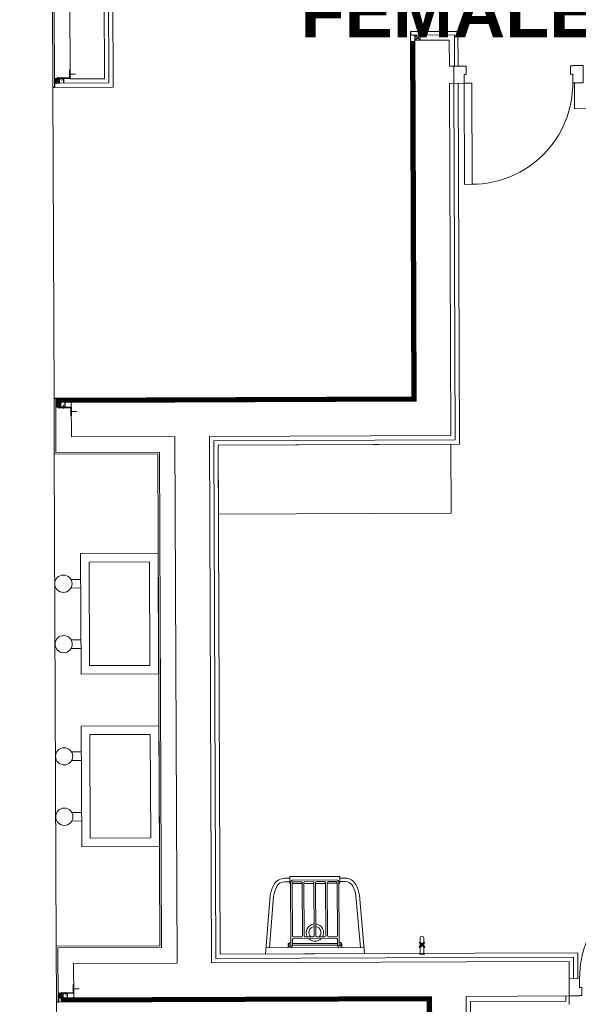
# Model space of a CAD drawing. Header units: millimetres. Extents: x 21148.2 to 21239.2, y 30135 to 30201.8.
# Tile 149 of 189: x 21202.9 to 21206.2, y 30171.6 to 30177.3. Entities that reach past the tile are written whole.
import ezdxf

# ---------------------------------------------------------------- set-up
doc = ezdxf.new("R2010")
doc.units = ezdxf.units.MM
doc.linetypes.add('AR-T1E-20-L1$0$BIAL - T1E - LT - 001 - AR - DWG - 0134 & 138$0$EAST PTB LVL 1 - TOILETS$0$CENTER', pattern=[2, 1.25, -0.25, 0.25, -0.25])
for name, color, linetype, lineweight in [('AR-T1E-20-L1$0$BIAL - T1E - LT - 001 - AR - DWG - 0134 & 138$0$EAST PTB LVL 1 - TOILETS$0$2.CENTER', 7, 'AR-T1E-20-L1$0$BIAL - T1E - LT - 001 - AR - DWG - 0134 & 138$0$EAST PTB LVL 1 - TOILETS$0$CENTER', 13), ('AR-T1E-20-L1$0$BIAL - T1E - LT - 001 - AR - DWG - 0134 & 138$0$EAST PTB LVL 1 - TOILETS$0$A-FITOUT', 7, 'Continuous', 13), ('AR-T1E-20-L1$0$BIAL - T1E - LT - 001 - AR - DWG - 0134 & 138$0$EAST PTB LVL 1 - TOILETS$0$A-SANITARY', 7, 'Continuous', 13), ('AR-T1E-20-L1$0$BIAL - T1E - LT - 001 - AR - DWG - 0134 & 138$0$EAST PTB LVL 1 - TOILETS$0$A-WALL TILE', 7, 'Continuous', 13), ('AR-T1E-20-L1$0$BIAL - T1E - LT - 001 - AR - DWG - 0134 & 138$0$EAST PTB LVL 1 - TOILETS$0$A-XREF', 7, 'Continuous', 13), ('AR-T1E-20-L1$0$BIAL - T1E - LT - 001 - AR - DWG - 0134 & 138$0$EAST PTB LVL 1 - TOILETS$0$A_Joinery_General', 7, 'Continuous', 13), ('AR-T1E-20-L1$0$BIAL - T1E - LT - 001 - AR - DWG - 0134 & 138$0$EAST PTB LVL 1 - TOILETS$0$A_Wall Finish_Granite Tile', 7, 'Continuous', 13), ('AR-T1E-20-L1$0$BIAL - T1E - LT - 001 - AR - DWG - 0134 & 138$0$EAST PTB LVL 1 - TOILETS$0$A_Wall Finish_Graphic Back Glass', 7, 'Continuous', 13), ('AR-T1E-20-L1$0$BIAL - T1E - LT - 001 - AR - DWG - 0134 & 138$0$EAST PTB LVL 1 - TOILETS$0$A_Wall Finishes_HPL', 7, 'Continuous', 13), ('AR-T1E-20-L1$0$BIAL - T1E - LT - 001 - AR - DWG - 0134 & 138$0$EAST PTB LVL 1 - TOILETS$0$A_Wall Trim', 7, 'Continuous', 13), ('AR-T1E-20-L1$0$BIAL - T1E - LT - 001 - AR - DWG - 0134 & 138$0$EAST PTB LVL 1 - TOILETS$0$BUILDING-PTB LEVEL 1$0$A-DOOR', 7, 'Continuous', 13), ('AR-T1E-20-L1$0$BIAL - T1E - LT - 001 - AR - DWG - 0134 & 138$0$EAST PTB LVL 1 - TOILETS$0$BUILDING-PTB LEVEL 1$0$A-DOOR-FRAM', 7, 'Continuous', 13), ('AR-T1E-20-L1$0$BIAL - T1E - LT - 001 - AR - DWG - 0134 & 138$0$EAST PTB LVL 1 - TOILETS$0$BUILDING-PTB LEVEL 1$0$A-WALL', 7, 'Continuous', 13), ('AR-T1E-20-L1$0$BIAL - T1E - LT - 001 - AR - DWG - 0134 & 138$0$EAST PTB LVL 1 - TOILETS$0$ID06728A0$0$I-DETL-THIN', 7, 'Continuous', 13), ('AR-T1E-20-L1$0$BIAL - T1E - LT - 001 - AR - DWG - 0134 & 138$0$EAST PTB LVL 1 - TOILETS$0$TOILET-PTB LEVEL 0$0$A-FLOR-PFIX', 7, 'Continuous', 13), ('AR-T1E-20-L1$0$BIAL - T1E - LT - 001 - AR - DWG - 0134 & 138$0$EAST PTB LVL 1 - TOILETS$0$TOILET-PTB LEVEL 1$0$A-FLOR-PFIX', 7, 'Continuous', 13), ('AR-T1E-20-L1$0$BIAL - T1E - LT - 001 - AR - DWG - 0134 & 138$0$EAST PTB LVL 1-BUILDING WALLS$0$A-DETL-PATT', 7, 'Continuous', 13)]:
    doc.layers.add(name, color=color, linetype=linetype, lineweight=lineweight)
doc.styles.get("Standard").update_dxf_attribs({"font": 'arial.ttf'})

# ---------------------------------------------------------------- blocks, each defined once
blk = doc.blocks.new('AR-T1E-20-L1$0$BIAL - T1E - LT - 001 - AR - DWG - 0134 & 138$0$EAST PTB LVL 1 - TOILETS$0$TOILET-PTB LEVEL 1$0$IBGA-WATER FOUNTAIN - IBGA-WATER FOUNTAIN-9961512-FLOOR PLAN - LEVEL 0 - AREA A2')
at = {"layer": 'AR-T1E-20-L1$0$BIAL - T1E - LT - 001 - AR - DWG - 0134 & 138$0$EAST PTB LVL 1 - TOILETS$0$TOILET-PTB LEVEL 1$0$A-FLOR-PFIX'}
for p, q in [((150, 506.7), (150, 450)), ((200, 506.7), (200, 450)), ((500, 506.7), (500, 450)), ((550, 506.7), (550, 450)), ((0, 450), (700, 450)), ((0, 0), (0, 450)), ((50, 400), (650, 400)), ((50, 50), (50, 400)), ((650, 400), (650, 50)), ((700, 450), (700, 0)), ((700, 0), (0, 0)), ((650, 50), (50, 50))]:
    blk.add_line(p, q, dxfattribs=at)
for centre in [(175, 550), (525, 550)]:
    blk.add_circle(centre, 50, dxfattribs=at)
blk = doc.blocks.new('AR-T1E-20-L1$0$BIAL - T1E - LT - 001 - AR - DWG - 0134 & 138$0$EAST PTB LVL 1 - TOILETS$0$Door 750')
at = {"layer": 'AR-T1E-20-L1$0$BIAL - T1E - LT - 001 - AR - DWG - 0134 & 138$0$EAST PTB LVL 1 - TOILETS$0$BUILDING-PTB LEVEL 1$0$A-DOOR'}
for p, q in [((60, -50), (104.5, -50)), ((60, -635.5), (60, -50)), ((104.5, -50), (104.5, -635.5)), ((60, -635.5), (104.5, -635.5))]:
    blk.add_line(p, q, dxfattribs=at)
blk.add_arc((104.5, -50), 585.5, 269.999, 0.0024, dxfattribs=at)
at = {"layer": 'AR-T1E-20-L1$0$BIAL - T1E - LT - 001 - AR - DWG - 0134 & 138$0$EAST PTB LVL 1 - TOILETS$0$BUILDING-PTB LEVEL 1$0$A-DOOR-FRAM'}
for p, q in [((0, 50), (60, 50)), ((0, -50), (0, 50)), ((60, 50), (0, 50)), ((60, 50), (60, 48.4)), ((60, 48.4), (60, 50)), ((60, 48.4), (72.7, 48.4)), ((72.7, 48.4), (60, 48.4)), ((60, 0.8), (60, -50)), ((72.7, 0.8), (60, 0.8)), ((60, -50), (60, 0.8)), ((60, 0.8), (72.7, 0.8)), ((72.7, 48.4), (72.7, 0.8)), ((72.7, 0.8), (72.7, 48.4)), ((677.3, 48.4), (690, 48.4)), ((677.3, 0.8), (677.3, 48.4)), ((677.3, 0.8), (677.3, 48.4)), ((677.3, 48.4), (690, 48.4)), ((690, 0.8), (677.3, 0.8)), ((690, 0.8), (677.3, 0.8)), ((690, 50), (750, 50)), ((690, 48.4), (690, 50)), ((690, 48.4), (690, 50)), ((690, 50), (750, 50)), ((690, -50), (690, 0.8)), ((690, -50), (690, 0.8)), ((750, 50), (750, -50)), ((60, -50), (0, -50)), ((0, -50), (60, -50)), ((750, -50), (690, -50)), ((750, -50), (690, -50))]:
    blk.add_line(p, q, dxfattribs=at)
blk = doc.blocks.new('AR-T1E-20-L1$0$BIAL - T1E - LT - 001 - AR - DWG - 0134 & 138$0$EAST PTB LVL 1 - TOILETS$0$BIB TAP')
at = {"layer": 'AR-T1E-20-L1$0$BIAL - T1E - LT - 001 - AR - DWG - 0134 & 138$0$EAST PTB LVL 1 - TOILETS$0$A-SANITARY'}
for points in [[(12.4, 70.9), (-15.9, 42.6), (-12.4, 39.1), (15.9, 67.4), (12.4, 70.9)], [(-15.9, 67.4), (12.4, 39.1), (15.9, 42.6), (-12.4, 70.9), (-15.9, 67.4)], [(-10, 5), (-10, 95)], [(10, 5), (10, 95)]]:
    blk.add_lwpolyline(points, dxfattribs=at)
blk.add_lwpolyline([(15, 5), (-15, 5), (-15, 0), (15, 0), (15, 5)], close=True, dxfattribs=at)
for centre, start, end in [((0, 95), 0, 180), ((0, 55), 149.4775, 210.5225), ((0, 55), 59.4775, 120.5225), ((0, 55), 329.4775, 30.5225), ((0, 55), 239.4775, 300.5225)]:
    blk.add_arc(centre, 10, start, end, dxfattribs=at)
blk = doc.blocks.new('AR-T1E-20-L1$0$BIAL - T1E - LT - 001 - AR - DWG - 0134 & 138$0$EAST PTB LVL 1 - TOILETS$0$XREF2$0$8029_FIT_L01$0$A$C2DED75BC')
for p, q in [((0, -287.5), (0, 287.5)), ((0, 287.5), (338, 258.6)), ((35, -284.5), (35, 284.5)), ((35, 155), (45, 155)), ((35, 135), (45, 135)), ((45, 135), (45, 155)), ((45, 150), (65, 150)), ((45, 140), (65, 140)), ((45, 140), (45, 130)), ((50, 155), (50, 150)), ((50, 155), (60, 155)), ((50, 130), (50, -130)), ((60, 155), (60, 150)), ((60, 130), (60, -130)), ((65, 140), (65, 150)), ((98, 77.5), (98, 125)), ((413, 130), (103, 130)), ((408, 145), (448, 145)), ((418, 77.5), (418, 125)), ((98, 57.5), (98, 10)), ((103, 72.5), (413, 72.5)), ((413, 62.5), (103, 62.5)), ((418, 10), (418, 57.5)), ((103, 5), (413, 5)), ((98, -57.5), (98, -10)), ((413, -5), (103, -5)), ((418, -57.5), (418, -10)), ((98, -77.5), (98, -125)), ((103, -62.5), (413, -62.5)), ((413, -72.5), (103, -72.5)), ((418, -125), (418, -77.5)), ((35, -135), (45, -135)), ((35, -155), (45, -155)), ((45, -130), (45, -140)), ((45, -155), (45, -135)), ((45, -140), (65, -140)), ((45, -150), (65, -150)), ((50, -150), (50, -155)), ((50, -155), (60, -155)), ((60, -150), (60, -155)), ((65, -150), (65, -140)), ((103, -130), (413, -130)), ((408, -145), (448, -145))]:
    blk.add_line(p, q)
for points in [[(438, 145), (438, 176, 0.278901), (400.5, 238, 0.082803), (338, 258.6), (0, 287.5)], [(418, 145), (418, 176, 0.278901), (391.2, 220.3, 0.081889), (335.6, 238.7), (35, 264.4)], [(45, -130), (83, -130, 0.414214), (88, -125), (88, 125, 0.414214), (83, 130), (45, 130)], [(65, -140), (413, -140, 0.414214), (428, -125), (428, 125, 0.414214), (413, 140), (65, 140)], [(448, -145), (448, 145, 0.278901)], [(0, -287.5), (338, -258.6, 0.082803), (400.5, -238, 0.278901), (438, -176), (438, -145)], [(35, -264.4), (335.6, -238.7, 0.081889), (391.2, -220.3, 0.278901), (418, -176), (418, -145, 0.278901)]]:
    blk.add_lwpolyline(points, format="xyb")
for points in [[(408, 140), (408, 145)], [(408, 72.5), (408, 130)], [(408, 5), (408, 62.5)], [(408, -62.5), (408, -5)], [(408, -130), (408, -72.5)], [(408, -145), (408, -140)]]:
    blk.add_lwpolyline(points)
for centre, radius, start, end in [((103, 125), 5, 90, 180), ((413, 125), 5, 0, 90), ((103, 77.5), 5, 180, 270), ((103, 57.5), 5, 90, 180), ((413, 77.5), 5, 270, 0), ((413, 57.5), 5, 0, 90), ((123, 0), 50, 134.427, 225.573), ((123, 0), 50, 5.7392, 120), ((123, 0), 35, 8.2132, 135.5847), ((103, 10), 5, 180, 270), ((413, 10), 5, 270, 0), ((123, 0), 35, 224.4153, 351.7868), ((103, -10), 5, 90, 180), ((123, 0), 50, 240, 354.2608), ((413, -10), 5, 0, 90), ((103, -57.5), 5, 180, 270), ((103, -77.5), 5, 90, 180), ((413, -57.5), 5, 270, 0), ((413, -77.5), 5, 0, 90), ((103, -125), 5, 180, 270), ((413, -125), 5, 270, 0)]:
    blk.add_arc(centre, radius, start, end)

msp = doc.modelspace()

# ---------------------------------------------------------------- hatches: boundary and pattern name
at = {"true_color": 0xfeeab9}
h = msp.add_hatch(dxfattribs=at)
h.set_pattern_fill('ANSI32', color=254, scale=0.023, angle=90)
h.set_pattern_definition([(135, (21151.4033, 30177.6676), (-0.1549094, -0.1549094), []), (135, (21151.4033, 30177.77087), (-0.1549094, -0.1549094), [])])
h.paths.add_polyline_path([(21201.0167, 30182.0175), (21213.6718, 30182.0273), (21213.6718, 30185.1692), (21211.7485, 30185.1692), (21211.7485, 30187.8235), (21177.9903, 30187.5155, 0.591749), (21171.9682, 30178.3901), (21184.14, 30178.4397), (21184.3256, 30178.4294), (21184.3393, 30175.035), (21197.9245, 30175.0886), (21197.9145, 30177.5886), (21201.0345, 30177.6011)])

# ---------------------------------------------------------------- linework, layer by layer
at = {"layer": 'AR-T1E-20-L1$0$BIAL - T1E - LT - 001 - AR - DWG - 0134 & 138$0$EAST PTB LVL 1 - TOILETS$0$2.CENTER', "ltscale": 10}
for p, q in [((21203.1561, 30176.9767), (21203.1462, 30176.9767)), ((21203.1649, 30176.9775), (21203.1648, 30176.9959)), ((21203.1889, 30176.9776), (21203.1888, 30176.996)), ((21203.2657, 30177.0146), (21203.2277, 30177.0145)), ((21203.1636, 30175.0967), (21203.1538, 30175.0967)), ((21203.1724, 30175.096), (21203.1725, 30175.0776)), ((21203.1964, 30175.0961), (21203.1965, 30175.0777)), ((21203.2736, 30175.0597), (21203.2355, 30175.0595)), ((21203.287, 30171.7147), (21203.2489, 30171.7145)), ((21203.1773, 30171.6767), (21203.1675, 30171.6767)), ((21203.1861, 30171.6775), (21203.1861, 30171.6959)), ((21203.2101, 30171.6776), (21203.2101, 30171.696))]:
    msp.add_line(p, q, dxfattribs=at)
at = {"layer": 'AR-T1E-20-L1$0$BIAL - T1E - LT - 001 - AR - DWG - 0134 & 138$0$EAST PTB LVL 1 - TOILETS$0$A-FITOUT'}
msp.add_lwpolyline([(21204.095, 30174.4654), (21205.445, 30174.4709), (21205.4434, 30174.8709), (21204.0934, 30174.8654), (21204.095, 30174.4654)], dxfattribs=at)
at = {"layer": 'AR-T1E-20-L1$0$BIAL - T1E - LT - 001 - AR - DWG - 0134 & 138$0$EAST PTB LVL 1 - TOILETS$0$A-WALL TILE', "ltscale": 0.1, "const_width": 0.025, "elevation": 0}
for points in [[(21205.2298, 30175.12), (21205.2215, 30177.207)], [(21205.2173, 30175.1325), (21203.1528, 30175.1242)], [(21205.3283, 30169.2668), (21205.3188, 30171.6453)]]:
    msp.add_lwpolyline(points, dxfattribs=at)
at = {"layer": 'AR-T1E-20-L1$0$BIAL - T1E - LT - 001 - AR - DWG - 0134 & 138$0$EAST PTB LVL 1 - TOILETS$0$A-WALL TILE', "ltscale": 0.1, "const_width": 0.025}
msp.add_lwpolyline([(21205.3312, 30171.6579), (21203.1813, 30171.6492)], dxfattribs=at)
at = {"layer": 'AR-T1E-20-L1$0$BIAL - T1E - LT - 001 - AR - DWG - 0134 & 138$0$EAST PTB LVL 1 - TOILETS$0$A-XREF'}
for p, q in [((21203.2318, 30176.9925), (21203.2316, 30177.0395)), ((21203.2316, 30177.0395), (21203.2346, 30177.0395)), ((21203.2346, 30177.0395), (21203.2348, 30176.9895)), ((21203.1488, 30176.9892), (21203.1498, 30176.9892)), ((21203.1489, 30176.9642), (21203.1499, 30176.9642)), ((21203.1498, 30176.9892), (21203.1499, 30176.9642)), ((21203.1598, 30176.9922), (21203.2318, 30176.9925)), ((21203.1598, 30176.9892), (21203.1598, 30176.9922)), ((21203.2348, 30176.9895), (21203.1598, 30176.9892)), ((21203.239, 30177.0145), (21203.2277, 30177.0145)), ((21203.2347, 30177.0185), (21203.2317, 30177.0185)), ((21203.2347, 30177.0105), (21203.2317, 30177.0105)), ((21203.1564, 30175.1092), (21203.1574, 30175.1092)), ((21203.1565, 30175.0842), (21203.1575, 30175.0842)), ((21203.1575, 30175.0842), (21203.1574, 30175.1092)), ((21203.2425, 30175.0845), (21203.1674, 30175.0842)), ((21203.1674, 30175.0842), (21203.1674, 30175.0812)), ((21203.1674, 30175.0812), (21203.2395, 30175.0815)), ((21203.2395, 30175.0815), (21203.2397, 30175.0345)), ((21203.2427, 30175.0345), (21203.2425, 30175.0845)), ((21203.2468, 30175.0595), (21203.2355, 30175.0595)), ((21203.2426, 30175.0635), (21203.2396, 30175.0635)), ((21203.2426, 30175.0555), (21203.2396, 30175.0555)), ((21203.2397, 30175.0345), (21203.2427, 30175.0345)), ((21203.2603, 30171.7146), (21203.2489, 30171.7145)), ((21203.2531, 30171.6925), (21203.2529, 30171.7395)), ((21203.2529, 30171.7395), (21203.2559, 30171.7395)), ((21203.256, 30171.7185), (21203.253, 30171.7185)), ((21203.2559, 30171.7395), (21203.2561, 30171.6895)), ((21203.1701, 30171.6892), (21203.1711, 30171.6892)), ((21203.1702, 30171.6642), (21203.1712, 30171.6642)), ((21203.1711, 30171.6892), (21203.1712, 30171.6642)), ((21203.181, 30171.6922), (21203.2531, 30171.6925)), ((21203.1811, 30171.6892), (21203.181, 30171.6922)), ((21203.2561, 30171.6895), (21203.1811, 30171.6892)), ((21203.256, 30171.7105), (21203.253, 30171.7105))]:
    msp.add_line(p, q, dxfattribs=at)
at = {"layer": 'AR-T1E-20-L1$0$BIAL - T1E - LT - 001 - AR - DWG - 0134 & 138$0$EAST PTB LVL 1 - TOILETS$0$A-XREF', "ltscale": 7.5}
for p, q in [((21203.1457, 30176.9642), (21203.1456, 30176.9892)), ((21203.1456, 30176.9892), (21203.1488, 30176.9892)), ((21203.1489, 30176.9642), (21203.1457, 30176.9642)), ((21203.1564, 30175.1092), (21203.1532, 30175.1092)), ((21203.1532, 30175.1092), (21203.1533, 30175.0842)), ((21203.1533, 30175.0842), (21203.1565, 30175.0842)), ((21203.167, 30171.6642), (21203.1669, 30171.6892)), ((21203.1669, 30171.6892), (21203.1701, 30171.6892)), ((21203.1702, 30171.6642), (21203.167, 30171.6642))]:
    msp.add_line(p, q, dxfattribs=at)
at = {"layer": 'AR-T1E-20-L1$0$BIAL - T1E - LT - 001 - AR - DWG - 0134 & 138$0$EAST PTB LVL 1 - TOILETS$0$A_Joinery_General'}
for p, q in [((21205.265, 30177.2112), (21205.2358, 30177.2401)), ((21205.236, 30177.2111), (21205.2648, 30177.2402)), ((21203.1744, 30176.9648), (21203.1526, 30176.9864)), ((21203.1743, 30176.9865), (21203.1527, 30176.9647)), ((21203.182, 30175.087), (21203.1601, 30175.1087)), ((21203.1819, 30175.1088), (21203.1602, 30175.0869)), ((21203.1957, 30171.6648), (21203.1739, 30171.6865)), ((21203.1956, 30171.6865), (21203.1739, 30171.6647))]:
    msp.add_line(p, q, dxfattribs=at)
msp.add_lwpolyline([(21205.265, 30177.2112), (21205.236, 30177.2111), (21205.2358, 30177.2401), (21205.2648, 30177.2402)], close=True, dxfattribs=at)
at = {"layer": 'AR-T1E-20-L1$0$BIAL - T1E - LT - 001 - AR - DWG - 0134 & 138$0$EAST PTB LVL 1 - TOILETS$0$A_Joinery_General', "elevation": 0}
for points in [[(21203.1743, 30176.9865), (21203.1744, 30176.9648), (21203.1527, 30176.9647), (21203.1526, 30176.9864)], [(21203.182, 30175.087), (21203.1819, 30175.1088), (21203.1601, 30175.1087), (21203.1602, 30175.0869)], [(21203.1956, 30171.6865), (21203.1957, 30171.6648), (21203.1739, 30171.6647), (21203.1739, 30171.6865)]]:
    msp.add_lwpolyline(points, close=True, dxfattribs=at)
at = {"layer": 'AR-T1E-20-L1$0$BIAL - T1E - LT - 001 - AR - DWG - 0134 & 138$0$EAST PTB LVL 1 - TOILETS$0$A_Wall Finish_Granite Tile'}
for p, q in [((21205.4838, 30177.2616), (21205.2103, 30177.2605)), ((21205.2103, 30177.2605), (21205.2103, 30177.2405)), ((21205.4846, 30177.061), (21205.4838, 30177.2616)), ((21205.2103, 30177.2405), (21205.4638, 30177.2415)), ((21205.4638, 30177.2415), (21205.4646, 30177.061)), ((21205.46, 30176.9609), (21205.485, 30176.961))]:
    msp.add_line(p, q, dxfattribs=at)
for points in [[(21206.948, 30178.7765), (21206.9483, 30178.6925), (21206.7983, 30178.6918), (21206.7947, 30179.5918), (21205.8447, 30179.588), (21205.8471, 30178.988), (21205.6971, 30178.9874), (21205.6947, 30179.5874), (21203.4494, 30179.5784), (21203.4599, 30176.9629), (21203.1474, 30176.9617)], [(21207.1198, 30179.5681), (21206.9698, 30179.5675), (21206.9734, 30178.6676), (21206.7734, 30178.6667), (21206.7698, 30179.5667), (21205.8698, 30179.5631), (21205.8722, 30178.9631), (21205.6722, 30178.9623), (21205.6698, 30179.5623), (21203.4745, 30179.5535), (21203.485, 30176.938), (21203.1475, 30176.9367)], [(21206.8163, 30175.0164), (21206.809, 30176.8164), (21206.1606, 30176.8137), (21206.16, 30176.9637)], [(21205.46, 30176.9609), (21205.4683, 30174.896), (21204.0683, 30174.8903), (21204.0803, 30171.8904), (21205.5553, 30171.8963), (21205.5553, 30171.8963), (21206.1538, 30171.8987), (21206.1543, 30171.7737)], [(21205.485, 30176.961), (21205.4934, 30174.8711), (21204.0934, 30174.8654), (21204.1052, 30171.9155), (21205.5802, 30171.9214), (21205.5802, 30171.9214), (21206.1787, 30171.9238), (21206.1793, 30171.7738)], [(21206.1097, 30171.6735), (21206.1098, 30171.6435), (21205.5563, 30171.6413), (21205.5658, 30169.271), (21205.3718, 30169.2703)], [(21206.1297, 30171.6736), (21206.1299, 30171.6236)]]:
    msp.add_lwpolyline(points, dxfattribs=at)
at = {"layer": 'AR-T1E-20-L1$0$BIAL - T1E - LT - 001 - AR - DWG - 0134 & 138$0$EAST PTB LVL 1 - TOILETS$0$A_Wall Finish_Graphic Back Glass', "elevation": 0}
for points in [[(21205.2172, 30175.145), (21205.2422, 30175.1451), (21205.2338, 30177.2391), (21205.2088, 30177.239)], [(21205.2423, 30175.1201), (21205.2422, 30175.1451), (21203.1553, 30175.1367), (21203.1554, 30175.1117)], [(21205.3312, 30171.6704), (21205.3313, 30171.6454), (21203.1693, 30171.6367), (21203.1692, 30171.6617)], [(21205.3063, 30171.6453), (21205.3313, 30171.6454), (21205.3408, 30169.2669), (21205.3158, 30169.2668)]]:
    msp.add_lwpolyline(points, close=True, dxfattribs=at)
at = {"layer": 'AR-T1E-20-L1$0$BIAL - T1E - LT - 001 - AR - DWG - 0134 & 138$0$EAST PTB LVL 1 - TOILETS$0$A_Wall Finishes_HPL'}
for p, q in [((21203.145, 30176.9391), (21203.135, 30176.9391)), ((21203.1523, 30175.1342), (21203.1423, 30175.1341))]:
    msp.add_line(p, q, dxfattribs=at)
for points in [[(21203.135, 30176.9391), (21203.1231, 30179.9021), (21216.728, 30179.9567)], [(21203.7436, 30174.814), (21203.755, 30171.964), (21203.155, 30171.9616), (21203.1563, 30171.6391)], [(21203.753, 30174.8236), (21203.7645, 30171.9546), (21203.1645, 30171.9522), (21203.1658, 30171.6392), (21203.1563, 30171.6391)]]:
    msp.add_lwpolyline(points, dxfattribs=at)
at = {"layer": 'AR-T1E-20-L1$0$BIAL - T1E - LT - 001 - AR - DWG - 0134 & 138$0$EAST PTB LVL 1 - TOILETS$0$A_Wall Finishes_HPL', "elevation": 0}
for points in [[(21203.145, 30176.9391), (21203.1332, 30179.8927), (21216.7281, 30179.9472)], [(21203.1423, 30175.1341), (21203.1436, 30174.8116), (21203.7436, 30174.814)], [(21203.1523, 30175.1342), (21203.1535, 30174.8212), (21203.753, 30174.8236)]]:
    msp.add_lwpolyline(points, dxfattribs=at)
at = {"layer": 'AR-T1E-20-L1$0$BIAL - T1E - LT - 001 - AR - DWG - 0134 & 138$0$EAST PTB LVL 1 - TOILETS$0$A_Wall Trim'}
msp.add_lwpolyline([(21205.2345, 30177.2111), (21205.2355, 30177.2111), (21205.2353, 30177.2401), (21205.2098, 30177.24), (21205.2098, 30177.2605), (21205.2088, 30177.2605), (21205.2088, 30177.239), (21205.2343, 30177.2391)], close=True, dxfattribs=at)
at = {"layer": 'AR-T1E-20-L1$0$BIAL - T1E - LT - 001 - AR - DWG - 0134 & 138$0$EAST PTB LVL 1 - TOILETS$0$A_Wall Trim', "elevation": 0}
for points in [[(21203.1754, 30176.9623), (21203.1754, 30176.9643), (21203.1454, 30176.9642), (21203.1455, 30176.9387), (21203.135, 30176.9386), (21203.135, 30176.9366), (21203.1475, 30176.9367), (21203.1474, 30176.9622)], [(21203.1829, 30175.1113), (21203.1829, 30175.1093), (21203.1529, 30175.1092), (21203.1528, 30175.1347), (21203.1423, 30175.1346), (21203.1423, 30175.1366), (21203.1548, 30175.1367), (21203.1549, 30175.1112)], [(21203.1967, 30171.6623), (21203.1967, 30171.6643), (21203.1667, 30171.6642), (21203.1668, 30171.6387), (21203.1563, 30171.6386), (21203.1563, 30171.6366), (21203.1688, 30171.6367), (21203.1687, 30171.6622)]]:
    msp.add_lwpolyline(points, close=True, dxfattribs=at)
at = {"layer": 'AR-T1E-20-L1$0$BIAL - T1E - LT - 001 - AR - DWG - 0134 & 138$0$EAST PTB LVL 1 - TOILETS$0$BUILDING-PTB LEVEL 1$0$A-WALL'}
for p, q in [((21203.2235, 30179.8025), (21203.2348, 30176.987)), ((21203.4348, 30176.9878), (21203.4243, 30179.6033)), ((21205.434, 30177.2114), (21205.234, 30177.2106)), ((21205.234, 30177.2106), (21205.2423, 30175.1201)), ((21205.434, 30177.2114), (21205.4346, 30177.0608)), ((21205.4346, 30177.0608), (21205.4646, 30177.061)), ((21205.4596, 30177.0609), (21205.46, 30176.9609)), ((21203.2348, 30176.987), (21203.4348, 30176.9878)), ((21205.435, 30176.9608), (21205.465, 30176.961)), ((21205.435, 30176.9608), (21205.4432, 30174.9209)), ((21203.2424, 30175.112), (21203.8424, 30175.1144)), ((21203.2432, 30174.912), (21203.2424, 30175.112)), ((21203.8424, 30175.1144), (21205.2423, 30175.1201)), ((21203.2432, 30174.912), (21203.8432, 30174.9144)), ((21203.8554, 30171.8644), (21203.8432, 30174.9144)), ((21204.0432, 30174.9152), (21205.4432, 30174.9209)), ((21204.0554, 30171.8653), (21204.0432, 30174.9152)), ((21203.2554, 30171.862), (21203.8554, 30171.8644)), ((21203.2554, 30171.862), (21203.2562, 30171.662)), ((21204.0554, 30171.8653), (21205.5304, 30171.8712)), ((21206.1289, 30171.8736), (21205.5304, 30171.8712)), ((21205.5304, 30171.8712), (21205.5304, 30171.8712)), ((21206.1297, 30171.6736), (21206.1289, 30171.8736)), ((21203.2562, 30171.662), (21205.3312, 30171.6704)), ((21205.3312, 30171.6704), (21205.3407, 30169.2954)), ((21206.1297, 30171.6736), (21205.5312, 30171.6712)), ((21205.5407, 30169.2962), (21205.5312, 30171.6712))]:
    msp.add_line(p, q, dxfattribs=at)
at = {"layer": 'AR-T1E-20-L1$0$BIAL - T1E - LT - 001 - AR - DWG - 0134 & 138$0$EAST PTB LVL 1 - TOILETS$0$ID06728A0$0$I-DETL-THIN'}
for p, q in [((21203.1988, 30176.9894), (21203.1498, 30176.9892)), ((21203.1498, 30176.9892), (21203.1499, 30176.9642)), ((21203.1499, 30176.9642), (21203.1519, 30176.9642)), ((21203.1499, 30176.9642), (21203.1519, 30176.9642)), ((21203.1968, 30176.9874), (21203.1518, 30176.9872)), ((21203.1518, 30176.9872), (21203.1519, 30176.9642)), ((21203.1969, 30176.9644), (21203.1968, 30176.9874)), ((21203.1989, 30176.9644), (21203.1969, 30176.9644)), ((21203.1989, 30176.9644), (21203.1969, 30176.9644)), ((21203.1989, 30176.9644), (21203.1988, 30176.9894)), ((21203.1575, 30175.0842), (21203.1574, 30175.1092)), ((21203.1574, 30175.1092), (21203.1594, 30175.1092)), ((21203.1574, 30175.1092), (21203.1594, 30175.1092)), ((21203.2065, 30175.0844), (21203.1575, 30175.0842)), ((21203.1595, 30175.0862), (21203.1594, 30175.1092)), ((21203.2045, 30175.0864), (21203.1595, 30175.0862)), ((21203.2044, 30175.1094), (21203.2045, 30175.0864)), ((21203.2064, 30175.1094), (21203.2044, 30175.1094)), ((21203.2064, 30175.1094), (21203.2044, 30175.1094)), ((21203.2064, 30175.1094), (21203.2065, 30175.0844)), ((21203.2201, 30171.6894), (21203.1711, 30171.6892)), ((21203.1711, 30171.6892), (21203.1712, 30171.6642)), ((21203.1712, 30171.6642), (21203.1732, 30171.6642)), ((21203.1712, 30171.6642), (21203.1732, 30171.6642)), ((21203.2181, 30171.6874), (21203.1731, 30171.6872)), ((21203.1731, 30171.6872), (21203.1732, 30171.6642)), ((21203.2182, 30171.6644), (21203.2181, 30171.6874)), ((21203.2202, 30171.6644), (21203.2182, 30171.6644)), ((21203.2202, 30171.6644), (21203.2182, 30171.6644)), ((21203.2202, 30171.6644), (21203.2201, 30171.6894))]:
    msp.add_line(p, q, dxfattribs=at)
at = {"layer": 'AR-T1E-20-L1$0$BIAL - T1E - LT - 001 - AR - DWG - 0134 & 138$0$EAST PTB LVL 1-BUILDING WALLS$0$A-DETL-PATT', "ltscale": 0.2}
for p, q in [((21203.135, 30176.9366, 0), (21203.1423, 30175.1366)), ((21203.1436, 30174.8116), (21203.155, 30171.9616)), ((21203.1563, 30171.6366), (21203.1635, 30169.8367))]:
    msp.add_line(p, q, dxfattribs=at)

# ---------------------------------------------------------------- block references
at = {"xscale": 0.001, "yscale": 0.001, "zscale": 0.001}
for p, rotation in [((21205.4598, 30177.0109), 0.2299050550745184), ((21206.8795, 30171.7266), 180.2299050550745)]:
    msp.add_blockref('AR-T1E-20-L1$0$BIAL - T1E - LT - 001 - AR - DWG - 0134 & 138$0$EAST PTB LVL 1 - TOILETS$0$Door 750', p, dxfattribs=dict(at, rotation=rotation))
at = {"layer": 'AR-T1E-20-L1$0$BIAL - T1E - LT - 001 - AR - DWG - 0134 & 138$0$EAST PTB LVL 1 - TOILETS$0$A-SANITARY', "xscale": 0.001, "yscale": 0.001, "zscale": 0.001, "rotation": 0.2299050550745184}
msp.add_blockref('AR-T1E-20-L1$0$BIAL - T1E - LT - 001 - AR - DWG - 0134 & 138$0$EAST PTB LVL 1 - TOILETS$0$BIB TAP', (21205.2758, 30171.9151), dxfattribs=at)
at = {"layer": 'AR-T1E-20-L1$0$BIAL - T1E - LT - 001 - AR - DWG - 0134 & 138$0$EAST PTB LVL 1 - TOILETS$0$TOILET-PTB LEVEL 0$0$A-FLOR-PFIX', "xscale": 0.001, "yscale": 0.001, "zscale": 0.001, "rotation": 90.2299050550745}
msp.add_blockref('AR-T1E-20-L1$0$BIAL - T1E - LT - 001 - AR - DWG - 0134 & 138$0$EAST PTB LVL 1 - TOILETS$0$XREF2$0$8029_FIT_L01$0$A$C2DED75BC', (21204.6555, 30171.9177), dxfattribs=at)
at = {"layer": 'AR-T1E-20-L1$0$BIAL - T1E - LT - 001 - AR - DWG - 0134 & 138$0$EAST PTB LVL 1 - TOILETS$0$TOILET-PTB LEVEL 1$0$A-FLOR-PFIX', "yscale": 0.001, "zscale": 0.001}
for p, xscale, rotation in [((21203.7487, 30173.539), 0.001, 90.2299050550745), ((21203.7499, 30173.239), -0.001, 90.22990505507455)]:
    msp.add_blockref('AR-T1E-20-L1$0$BIAL - T1E - LT - 001 - AR - DWG - 0134 & 138$0$EAST PTB LVL 1 - TOILETS$0$TOILET-PTB LEVEL 1$0$IBGA-WATER FOUNTAIN - IBGA-WATER FOUNTAIN-9961512-FLOOR PLAN - LEVEL 0 - AREA A2', p, dxfattribs=dict(at, xscale=xscale, rotation=rotation))

# ---------------------------------------------------------------- texts
at = {"insert": (21204.5707, 30177.528, 10.8329), "char_height": 0.3, "width": 12.681837, "attachment_point": 1}
msp.add_mtext('{\\fArial|b1|i0|c0|p34;FEMALE TOI}', dxfattribs=at)

doc.saveas('drawing.dxf')
